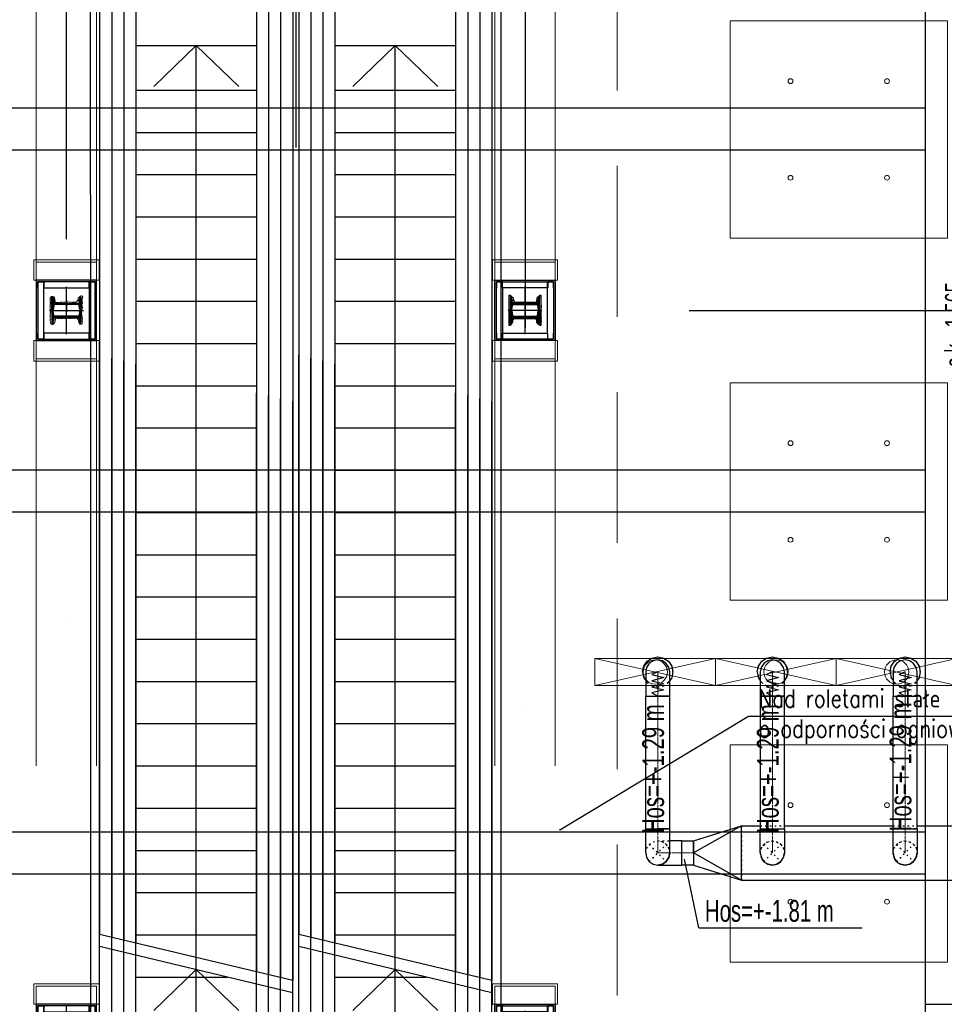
# Model space of a CAD drawing. Header units: centimetres. Extents: x -228435 to 46820, y -89367 to 152985.
# Tile 100 of 252: x -18828 to -11165, y 41250 to 49410. Entities that reach past the tile are written whole.
import ezdxf

# ---------------------------------------------------------------- set-up
doc = ezdxf.new("R2010")
doc.units = ezdxf.units.CM
doc.header["$LTSCALE"] = 50
doc.header["$PDMODE"] = 35
doc.header["$PDSIZE"] = 0.1
for name, pattern in [('Balustrady$0$DASHED', [0.75, 0.5, -0.25]), ('CADVENT_CENTERLINE', [9.9, 7.4, -1, 0.5, -1]), ('CADVENT_HIDDEN', [0.8, 0.25, -0.55]), ('DIVIDE', [31.75, 12.7, -6.35, 0, -6.35, 0, -6.35]), ('Kondygnacja  -0_5$0$HIDDEN', [9.525, 6.35, -3.175]), ('Kondygnacja  -0_5$0$HIDDEN2', [4.7625, 3.175, -1.5875]), ('Obudowy i okł. słupów$0$HIDDEN', [9.525, 6.35, -3.175]), ('Osie rzutów$0$DASHDOT2', [12.7, 6.35, -3.175, 0, -3.175]), ('Przekrój B-B$0$DASHDOT2', [12.7, 6.35, -3.175, 0, -3.175])]:
    doc.linetypes.add(name, pattern=pattern)
doc.layers.get('0').update_dxf_attribs({"color": 8})
doc.layers.get('DEFPOINTS').update_dxf_attribs({"color": 8})
for name, color, linetype in [('01-103-Went PP_poziom-0_5$0$L_Nawiew', 3, 'Continuous'), ('ARCH_INFO_OSIE', 8, 'Continuous'), ('ARCH_INFO_OSIE_IST', 8, 'Przekrój B-B$0$DASHDOT2'), ('ARCH_INFO_SCHODY_IST', 8, 'Continuous'), ('ARCH_SCHODY_IST', 8, 'Continuous'), ('ARCH_WIDOK_IST', 8, 'Continuous'), ('bgde-nawiewDETAILS', 1, 'Continuous'), ('bgde-nawiewEXP', 1, 'Continuous'), ('bgde-nawiewHIDDEN', 1, 'Continuous'), ('bgde-tekst', 7, 'Continuous'), ('D1$0$ARCH_INFO_OPISY', 8, 'Continuous'), ('Kondygnacja  -0_5$0$ARCH_INFO_OPISY', 8, 'Continuous'), ('Kondygnacja  -0_5$0$ARCH_INFO_SCHODY_IST', 8, 'Continuous'), ('Kondygnacja  -0_5$0$ARCH_KONSTR_POWYŻEJ RZUTU', 8, 'Kondygnacja  -0_5$0$HIDDEN'), ('Kondygnacja  -0_5$0$ARCH_KONSTR_POWYŻEJ RZUTU_IST', 8, 'Kondygnacja  -0_5$0$HIDDEN2'), ('Kondygnacja  -0_5$0$ARCH_SCHODY_IST', 8, 'Continuous'), ('Kondygnacja  -0_5$0$ARCH_STROP', 8, 'Continuous'), ('Kondygnacja -1$0$ARCH_STAL_IST', 8, 'Continuous'), ('Obudowy i okł. słupów$0$ARCH_GK', 8, 'Continuous'), ('Obudowy i okł. słupów$0$ARCH_PROFILE', 8, 'Continuous'), ('Osie rzutów$0$ARCH_INFO_OSIE_IST', 8, 'Osie rzutów$0$DASHDOT2'), ('Osie rzutów$0$ARCH_INFO_OSIE_OPISY_IST', 8, 'Continuous')]:
    doc.layers.add(name, color=color, linetype=linetype)
for name, color, linetype, lineweight in [('bgde-nawiewCEN', 7, 'Continuous', 13), ('bgde_nawiewnik', 11, 'Continuous', 5), ('Kondygnacja  -0_5$0$ARCH_INFO_WYMIARY', 8, 'Continuous', 9), ('Obudowy i okł. słupów$0$ARCH_hatch', 8, 'Continuous', 13), ('Obudowy i okł. słupów$0$ARCH_WIDOK', 8, 'Continuous', 13), ('SU Lampy kwadratowe  -05$0$ARCH_SUFITY_PODWIESZANE', 8, 'Continuous', 9)]:
    doc.layers.add(name, color=color, linetype=linetype, lineweight=lineweight)
doc.styles.add('Kondygnacja  -0_5$0$BIKTS', font='bikromsw.shx', dxfattribs={"width": 0.8})
doc.styles.add('Kondygnacja  -0_5$0$Romans', font='Romans.shx', dxfattribs={"width": 0.7})
doc.styles.add('Kondygnacja  -0_5$0$ROMANS-50-CM', font='romans.shx', dxfattribs={"width": 0.8, "height": 10})
doc.styles.add('Kondygnacja  -0_5$0$Standard', font='txt')
doc.dimstyles.new('Kondygnacja  -0_5$0$ISO-25', dxfattribs={"dimtxt": 2.5, "dimasz": 2.5, "dimexe": 1.25, "dimexo": 0.625, "dimtad": 1, "dimtxsty": 'Kondygnacja  -0_5$0$Standard', "dimcen": 2.5, "dimadec": 0, "dimazin": 0, "dimtfac": 1, "dimtmove": 0, "dimatfit": 3, "dimfxl": 0, "dimarcsym": 0})
doc.dimstyles.new('Kondygnacja  -0_5$0$Wymiary 1-100', dxfattribs={"dimtxt": 12, "dimasz": 10, "dimexe": 5, "dimexo": 0, "dimgap": 4, "dimtad": 1, "dimrnd": 0.5, "dimzin": 12, "dimdsep": 46, "dimtxsty": 'Kondygnacja  -0_5$0$Romans', "dimblk": 'Kondygnacja  -0_5$0$_Oblique', "dimcen": 10, "dimdle": 10, "dimclrt": 55, "dimazin": 0, "dimtfac": 1, "dimtmove": 1, "dimatfit": 3, "dimfxl": 0, "dimtolj": 1, "dimtzin": 0, "dimarcsym": 0})
pattern_1 = [(315, (-9168.25782, 10650.3877), (0.224506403, 0.224506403), [])]

# ---------------------------------------------------------------- blocks, each defined once
blk = doc.blocks.new('Osie rzutów')
at = {"layer": 'Osie rzutów$0$ARCH_INFO_OSIE_IST', "ltscale": 10}
for p, q in [((10460, 12510), (10460, 4623.26)), ((4436.04, 9200), (15156.54, 9200))]:
    blk.add_line(p, q, dxfattribs=at)
blk = doc.blocks.new('SU Lampy kwadratowe  -05')
at = {"layer": 'SU Lampy kwadratowe  -05$0$ARCH_SUFITY_PODWIESZANE'}
for points in [[(10820, 9440), (11000, 9440), (11000, 9260), (10820, 9260)], [(10820, 9140), (11000, 9140), (11000, 8960), (10820, 8960)], [(10820, 8840), (11000, 8840), (11000, 8660), (10820, 8660)]]:
    blk.add_lwpolyline(points, close=True, dxfattribs=at)
for centre in [(10870, 9390), (10950, 9390), (10870, 9310), (10950, 9310), (10870, 9090), (10950, 9090), (10870, 9010), (10950, 9010), (10870, 8790), (10950, 8790), (10870, 8710), (10950, 8710)]:
    blk.add_circle(centre, 2, dxfattribs=at)
blk = doc.blocks.new('Kondygnacja  -0_5$0$_Oblique')
at = {"color": 0, "linetype": 'ByBlock', "lineweight": -2}
blk.add_line((-0.5, -0.5), (0.5, 0.5), dxfattribs=at)
blk = doc.blocks.new('*D148')
at = {"layer": 'DEFPOINTS', "color": 0}
for p in [(-59190, 47690), (5862.4, 47690), (6190, 43700)]:
    blk.add_point(p, dxfattribs=at)
at = {"layer": 'Kondygnacja  -0_5$0$ARCH_INFO_WYMIARY', "color": 0, "lineweight": -2}
for p, q in [((5854.4, 47690), (5867.4, 47690)), ((5862.4, 43690), (5862.4, 47700)), ((5870.4, 43700), (5857.4, 43700))]:
    blk.add_line(p, q, dxfattribs=at)
at = {"layer": 'Kondygnacja  -0_5$0$ARCH_INFO_WYMIARY', "color": 0, "lineweight": -2, "xscale": 10, "yscale": 10, "zscale": 10}
for p, rotation in [((5862.4, 47690), 90), ((5862.4, 43700), 270)]:
    blk.add_blockref('Kondygnacja  -0_5$0$_Oblique', p, dxfattribs=dict(at, rotation=rotation))
at = {"layer": 'Kondygnacja  -0_5$0$ARCH_INFO_WYMIARY', "color": 55, "insert": (5852.4, 45695), "char_height": 12, "attachment_point": 5, "rotation": 90, "style": 'Kondygnacja  -0_5$0$Romans'}
blk.add_mtext('\\A1;3990', dxfattribs=at)
blk = doc.blocks.new('Kondygnacja  -0_5$0$_Dot')
at = {"color": 0, "linetype": 'ByBlock', "lineweight": -2}
blk.add_line((-0.5, 0), (-1, 0), dxfattribs=at)
at = {"color": 0, "linetype": 'ByBlock', "const_width": 0.5}
blk.add_lwpolyline([(-0.25, 0, 1), (0.25, 0, 1)], format="xyb", close=True, dxfattribs=at)
blk = doc.blocks.new('Kondygnacja  -0_5$0$konstrukcja istniejąca -0.5')
at = {"layer": 'Kondygnacja  -0_5$0$ARCH_KONSTR_POWYŻEJ RZUTU_IST', "ltscale": 10}
for points in [[(10982, 8625), (10982, 9775)], [(9938, 9367.89), (10982, 9367.89)], [(10982, 9332.89), (9938, 9332.89)], [(9938, 9067.89), (10982, 9067.89)], [(10982, 9032.89), (9938, 9032.89)], [(11138, 8575), (10982, 8575), (10982, 8625), (11138, 8625), (11138, 8575)]]:
    blk.add_lwpolyline(points, dxfattribs=at)
at = {"layer": 'Kondygnacja  -0_5$0$ARCH_KONSTR_POWYŻEJ RZUTU_IST', "ltscale": 10, "elevation": 0}
for points in [[(9938, 8767.89), (10982, 8767.89)], [(10982, 8732.89), (9938, 8732.89)]]:
    blk.add_lwpolyline(points, dxfattribs=at)
at = {"layer": 'Kondygnacja  -0_5$0$ARCH_KONSTR_POWYŻEJ RZUTU_IST', "style": 'Kondygnacja  -0_5$0$BIKTS', "width": 0.7}
blk.add_text('s.k. -1,565', height=16, rotation=90, dxfattribs=at).set_placement((11014.08, 9153.39))
blk = doc.blocks.new('pB słup')
at = {"layer": 'Kondygnacja -1$0$ARCH_STAL_IST'}
h = blk.add_hatch(dxfattribs=at)
h.set_pattern_fill('ANSI31', color=256, scale=0.1, angle=270, style=0)
h.set_pattern_definition(pattern_1)
edge = h.paths.add_edge_path()
edge.add_arc((24.9, 9.62), 0.87, 360, 442.02724)
edge.add_line((25.02, 10.48), (21.35, 11))
edge.add_arc((21.42, 11.51), 0.52, 180, 262.02724, ccw=False)
edge.add_line((20.9, 11.51), (20.9, 12))
edge.add_line((20.9, 12), (31.5, 12))
edge.add_line((31.5, 12), (31.5, 11.51))
edge.add_arc((30.98, 11.51), 0.52, -82.02724, 0, ccw=False)
edge.add_line((31.05, 11), (27.38, 10.48))
edge.add_arc((27.51, 9.62), 0.87, 97.97276, 180)
edge.add_line((26.64, 9.62), (26.64, -9.62))
edge.add_arc((27.51, -9.62), 0.87, 180, 262.02724)
edge.add_line((27.38, -10.48), (31.05, -11))
edge.add_arc((30.98, -11.51), 0.52, 0, 82.02724, ccw=False)
edge.add_line((31.5, -11.51), (31.5, -12))
edge.add_line((31.5, -12), (20.9, -12))
edge.add_line((20.9, -12), (20.9, -11.51))
edge.add_arc((21.42, -11.51), 0.52, 97.97276, 180, ccw=False)
edge.add_line((21.35, -11), (25.02, -10.48))
edge.add_arc((24.9, -9.62), 0.87, 277.97276, 360)
edge.add_line((25.76, -9.62), (25.76, 9.62))
h = blk.add_hatch(dxfattribs=at)
h.set_pattern_fill('ANSI31', color=256, scale=0.1, angle=270, style=0)
h.set_pattern_definition(pattern_1)
edge = h.paths.add_edge_path()
edge.add_arc((38.11, 9.62), 0.87, 97.97276, 180, ccw=False)
edge.add_line((37.98, 10.48), (41.65, 11))
edge.add_arc((41.58, 11.51), 0.52, 277.97276, 360)
edge.add_line((42.1, 11.51), (42.1, 12))
edge.add_line((42.1, 12), (31.5, 12))
edge.add_line((31.5, 12), (31.5, 11.51))
edge.add_arc((32.02, 11.51), 0.52, 180, 262.02724)
edge.add_line((31.95, 11), (35.62, 10.48))
edge.add_arc((35.5, 9.62), 0.87, 0, 82.02724, ccw=False)
edge.add_line((36.37, 9.62), (36.37, -9.62))
edge.add_arc((35.5, -9.62), 0.87, 277.97276, 360, ccw=False)
edge.add_line((35.62, -10.48), (31.95, -11))
edge.add_arc((32.02, -11.51), 0.52, 97.97276, 180)
edge.add_line((31.5, -11.51), (31.5, -12))
edge.add_line((31.5, -12), (42.1, -12))
edge.add_line((42.1, -12), (42.1, -11.51))
edge.add_arc((41.58, -11.51), 0.52, 360, 442.02724)
edge.add_line((41.65, -11), (37.98, -10.48))
edge.add_arc((38.11, -9.62), 0.87, 180, 262.02724, ccw=False)
edge.add_line((37.24, -9.62), (37.24, 9.62))
at = {"layer": 'Obudowy i okł. słupów$0$ARCH_hatch'}
h = blk.add_hatch(dxfattribs=at)
h.set_pattern_fill('AR-SAND', color=256, scale=0.01, style=0)
h.paths.add_polyline_path([(6.5, 25), (6.5, -25), (56.5, -25), (56.5, 25)])
h.paths.add_polyline_path([(55.25, 23.75), (55.25, -23.75), (7.75, -23.75), (7.75, 23.75)], flags=16)
at = {"layer": 'ARCH_INFO_OSIE', "linetype": 'DIVIDE', "ltscale": 0.1}
for points in [[(31.5, -14), (31.5, 14)], [(51.07, 0), (11.93, 0)], [(23.05, 0), (32.78, 0)]]:
    blk.add_lwpolyline(points, dxfattribs=at)
at = {"layer": 'Kondygnacja -1$0$ARCH_STAL_IST'}
for points in [[(25.76, 9.62, 0.37402), (25.02, 10.48), (21.35, 11, -0.37402), (20.9, 11.51), (20.9, 12), (31.5, 12), (31.5, 11.51, -0.37402), (31.05, 11), (27.38, 10.48, 0.37402), (26.64, 9.62), (26.64, -9.62, 0.37402), (27.38, -10.48), (31.05, -11, -0.37402), (31.5, -11.51), (31.5, -12), (20.9, -12), (20.9, -11.51, -0.37402), (21.35, -11), (25.02, -10.48, 0.37402), (25.76, -9.62)], [(37.24, 9.62, -0.37402), (37.98, 10.48), (41.65, 11, 0.37402), (42.1, 11.51), (42.1, 12), (31.5, 12), (31.5, 11.51, 0.37402), (31.95, 11), (35.62, 10.48, -0.37402), (36.37, 9.62), (36.37, -9.62, -0.37402), (35.62, -10.48), (31.95, -11, 0.37402), (31.5, -11.51), (31.5, -12), (42.1, -12), (42.1, -11.51, 0.37402), (41.65, -11), (37.98, -10.48, -0.37402), (37.24, -9.62)]]:
    blk.add_lwpolyline(points, format="xyb", close=True, dxfattribs=at)
at = {"layer": 'Obudowy i okł. słupów$0$ARCH_GK'}
for points in [[(6.5, -25), (56.5, -25), (56.5, 25), (6.5, 25)], [(7.75, -23.75), (55.25, -23.75), (55.25, 23.75), (7.75, 23.75)]]:
    blk.add_lwpolyline(points, close=True, dxfattribs=at)
at = {"layer": 'Obudowy i okł. słupów$0$ARCH_PROFILE'}
for points in [[(7.76, 22.16), (7.85, 22.25), (7.85, 22.75), (7.75, 22.85), (7.75, 23.75), (12.82, 23.75, -1), (12.82, 23.7), (7.8, 23.7), (7.8, 22.87), (7.9, 22.77), (7.9, 22.23), (7.8, 22.13), (7.8, 20.92), (7.9, 20.82), (7.9, 19.73), (7.8, 19.63), (7.8, 18.8), (12.82, 18.8, -1), (12.82, 18.75), (7.75, 18.75), (7.75, 19.65), (7.85, 19.75), (7.85, 20.8), (7.76, 20.89)], [(55.33, 22.16), (55.25, 22.25), (55.25, 22.75), (55.35, 22.85), (55.35, 23.75), (50.28, 23.75, 1), (50.28, 23.7), (55.3, 23.7), (55.3, 22.87), (55.2, 22.77), (55.2, 22.23), (55.3, 22.13), (55.3, 20.92), (55.2, 20.82), (55.2, 19.73), (55.3, 19.63), (55.3, 18.8), (50.28, 18.8, 1), (50.28, 18.75), (55.35, 18.75), (55.35, 19.65), (55.25, 19.75), (55.25, 20.8), (55.33, 20.89)], [(7.76, -22.16), (7.85, -22.25), (7.85, -22.75), (7.75, -22.85), (7.75, -23.75), (12.82, -23.75, 1), (12.82, -23.7), (7.8, -23.7), (7.8, -22.87), (7.9, -22.77), (7.9, -22.23), (7.8, -22.13), (7.8, -20.92), (7.9, -20.82), (7.9, -19.73), (7.8, -19.63), (7.8, -18.8), (12.82, -18.8, 1), (12.82, -18.75), (7.75, -18.75), (7.75, -19.65), (7.85, -19.75), (7.85, -20.8), (7.76, -20.89)], [(55.33, -22.16), (55.25, -22.25), (55.25, -22.75), (55.35, -22.85), (55.35, -23.75), (50.28, -23.75, -1), (50.28, -23.7), (55.3, -23.7), (55.3, -22.87), (55.2, -22.77), (55.2, -22.23), (55.3, -22.13), (55.3, -20.92), (55.2, -20.82), (55.2, -19.73), (55.3, -19.63), (55.3, -18.8), (50.28, -18.8, -1), (50.28, -18.75), (55.35, -18.75), (55.35, -19.65), (55.25, -19.75), (55.25, -20.8), (55.33, -20.89)]]:
    blk.add_lwpolyline(points, format="xyb", close=True, dxfattribs=at)
blk.add_lwpolyline([(50.25, -8.37), (50.25, -18.75), (12.85, -18.75), (12.85, 18.75), (50.25, 18.75), (50.25, -8.37)], dxfattribs=at)
at = {"layer": 'Obudowy i okł. słupów$0$ARCH_WIDOK'}
for points in [[(-10.5, -27), (6.5, -27), (6.5, 27), (-10.5, 27)], [(73.5, -27), (56.5, -27), (56.5, 27), (73.5, 27)]]:
    blk.add_lwpolyline(points, close=True, dxfattribs=at)
at = {"layer": 'Obudowy i okł. słupów$0$ARCH_WIDOK', "linetype": 'Obudowy i okł. słupów$0$HIDDEN'}
blk.add_lwpolyline([(71.5, -25), (71.5, 25), (-8.5, 25), (-8.5, -25)], close=True, dxfattribs=at)
at = {"layer": 'Obudowy i okł. słupów$0$ARCH_WIDOK'}
blk.add_lwpolyline([(37.73, -9.38, 0.520567), (37.73, -8.91, 0.520567), (37.73, -8.16, 0.520567), (37.73, -6.92, 0.520567), (37.73, -4.95, 0.520567), (37.73, -2.82, 0.520567), (37.73, -2.47, 0.520567), (37.73, -1.32, 0.520567), (37.73, -0.04, 0.520567), (37.73, 0.83, 0.520567), (37.73, 1.89, 0.520567), (37.73, 3.64, 0.520567), (37.73, 5.02, 0.520567), (37.73, 5.54, 0.520567), (37.73, 7.1, 0.520567), (37.73, 8.22, 0.520567), (37.73, 8.52, 0.520567), (37.73, 9.06, 0.520567), (38.39, 9.06, 0.520567), (38.39, 9.62, 0.520567), (39.17, 9.62, 0.520567), (39.17, 10.31, 0.520567), (40.18, 10.31, 0.520567), (41.11, 10.31, 0.391103), (41.8, 10.61, 0.097049), (42.38, 10.85, 0.466209), (42.81, 11.44, 0.695481), (42.74, 11.98, 0.486099), (42.81, 12.76, 0.35864), (41.85, 12.89, 0.520567), (40.68, 12.86, 0.520567), (39.91, 12.86, 0.520567), (38.8, 12.86, 0.520567), (37.52, 12.86, 0.520567), (36.51, 12.86, 0.520567), (36.51, 12.4, 0.520567), (35.25, 12.4, 0.520567), (34.27, 12.4, 0.520567), (33.73, 12.4, 0.520567), (32.86, 12.4, 0.520567), (32.11, 12.4, 0.520567), (31.32, 12.4, 0.520567), (30.58, 12.4, 0.630412), (28.2, 12.73, 0.291029), (26.08, 12.64, 0.793013), (24.54, 12.88, 0.148616), (22.09, 12.79, 0.285246), (20.52, 13.27, 1.165163), (19.83, 12.7, 1.326239), (19.84, 11.94, 0.520567), (19.84, 11, 0.520567), (20.91, 11, 0.520567), (20.91, 9.93, 0.520567), (22.7, 9.93, 0.520567), (23.52, 9.93, 0.520567), (23.52, 8.94, 0.520567), (24.97, 8.94, 0.520567), (24.98, 7.26, 0.520567), (25.02, 6.19, 0.520567), (24.89, 5.17, 0.520567), (24.87, 4.65, 0.520567), (25.04, 2.89, 0.520567), (24.98, 0.66, 0.520567), (25.04, -1.36, 0.520567), (25.04, -3.15, 0.520567), (25.06, -4.25, 0.520567), (25.21, -6.27, 0.520567), (25.14, -7.45, 0.520567), (25.1, -8.33, 0.520567), (25.06, -9.05, 0.520567), (24.91, -9.58, 0.520567), (23.82, -9.81, 0.520567), (22.6, -9.81, 0.520567), (21.78, -10.1, 0.520567), (20.85, -10.25, 0.520567), (20.32, -10.36, 0.520567), (20.22, -11.09, 0.520567), (20.24, -12.34, 0.520567), (21.21, -13.28, 0.520567), (21.99, -13.24, 0.520567), (22.91, -13.28, 0.520567), (24.22, -13.09, 0.520567), (25.44, -13.09, 0.520567), (26.76, -13.18, 0.520567), (28.83, -13.26, 0.520567), (30.05, -13.22, 0.520567), (31.5, -12.93, 0.520567), (32.47, -13.03, 0.520567), (33.96, -13.09, 0.520567), (35.72, -13.16, 0.520567), (37.01, -13.18, 0.520567), (39.18, -13.05, 0.520567), (41.18, -13.18, 0.520567), (42.5, -12.78, 0.520567), (42.97, -12.1, 0.520567), (42.84, -11.13, 0.520567), (42.29, -10.55, 0.520567), (41.6, -10, 0.520567), (40.36, -9.66, 0.520567), (39.39, -9.66, 0.520567)], format="xyb", close=True, dxfattribs=at)
blk = doc.blocks.new('schody połówka')
at = {"layer": 'ARCH_INFO_OSIE_IST', "ltscale": 2}
for p, q in [((0, -1811, -630), (0, 114.05, -630)), ((380, 21.01), (380, -1905.05))]:
    blk.add_line(p, q, dxfattribs=at)
at = {"layer": 'ARCH_INFO_SCHODY_IST'}
for points in [[(107.5, -1136.23), (107.5, -380.53), (72.29, -414.46)], [(107.5, -1140.58), (107.5, -380.53), (142.71, -414.46)], [(107.5, -1564.8), (107.5, -1146.23), (72.29, -1180.16)], [(107.5, -1564.8), (107.5, -1146.23), (142.71, -1180.16)]]:
    blk.add_lwpolyline(points, dxfattribs=at)
at = {"layer": 'ARCH_INFO_SCHODY_IST', "elevation": 0}
for points in [[(272.5, -1136.23), (272.5, -380.53), (237.29, -414.46)], [(272.5, -835.98), (272.5, -380.53), (307.71, -414.46)], [(272.5, -1564.8), (272.5, -1146.23), (237.29, -1180.16)], [(272.5, -1564.8), (272.5, -1146.23), (307.71, -1180.16)]]:
    blk.add_lwpolyline(points, dxfattribs=at)
at = {"layer": 'ARCH_SCHODY_IST'}
for p, q in [((37.5, -166.91), (37.5, -1119.46)), ((47.5, -166.91), (47.5, -1121.85)), ((167.5, -166.91), (167.5, -1150.6)), ((177.5, -166.91), (177.5, -1153)), ((202.5, -166.91), (202.5, -1119.46)), ((212.5, -166.91), (212.5, -1121.85)), ((332.5, -166.91), (332.5, -1150.6)), ((342.5, -166.91), (342.5, -1153)), ((27.5, -227.67), (27.5, -1117.06)), ((187.5, -227.67), (187.5, -1155.4)), ((192.5, -227.67), (192.5, -1117.06)), ((352.5, -227.67), (352.5, -1155.4)), ((57.5, -234.42), (57.5, -1124.25)), ((157.5, -234.42), (157.5, -1148.21)), ((222.5, -234.42), (222.5, -1124.25)), ((322.5, -234.42), (322.5, -1148.21)), ((57.5, -380.47), (157.5, -380.47)), ((222.5, -380.47), (322.5, -380.47)), ((57.5, -417.38), (157.5, -417.38)), ((222.5, -417.38), (322.5, -417.38)), ((57.5, -452.39), (157.5, -452.39)), ((222.5, -452.39), (322.5, -452.39)), ((57.5, -487.39), (157.5, -487.39)), ((222.5, -487.39), (322.5, -487.39)), ((57.5, -522.39), (157.5, -522.39)), ((222.5, -522.39), (322.5, -522.39)), ((57.5, -557.39), (157.5, -557.39)), ((222.5, -557.39), (322.5, -557.39)), ((57.5, -592.39), (157.5, -592.39)), ((222.5, -592.39), (322.5, -592.39)), ((57.5, -627.39), (157.5, -627.39)), ((222.5, -627.39), (322.5, -627.39)), ((57.5, -662.39), (157.5, -662.39)), ((222.5, -662.39), (322.5, -662.39)), ((57.5, -697.39), (157.5, -697.39)), ((222.5, -697.39), (322.5, -697.39)), ((57.5, -732.4), (157.5, -732.4)), ((222.5, -732.4), (322.5, -732.4)), ((57.5, -767.4), (157.5, -767.4)), ((222.5, -767.4), (322.5, -767.4)), ((57.5, -802.4), (157.5, -802.4)), ((222.5, -802.4), (322.5, -802.4)), ((57.5, -837.4), (157.5, -837.4)), ((222.5, -837.4), (322.5, -837.4)), ((57.5, -872.4), (157.5, -872.4)), ((222.5, -872.4), (322.5, -872.4)), ((57.5, -907.4), (157.5, -907.4)), ((222.5, -907.4), (322.5, -907.4)), ((57.5, -942.4), (157.5, -942.4)), ((222.5, -942.4), (322.5, -942.4)), ((57.5, -977.4), (157.5, -977.4)), ((222.5, -977.4), (322.5, -977.4)), ((57.5, -1012.41), (157.5, -1012.41)), ((222.5, -1012.41), (322.5, -1012.41)), ((57.5, -1047.41), (157.5, -1047.41)), ((222.5, -1047.41), (322.5, -1047.41)), ((57.5, -1082.41), (157.5, -1082.41)), ((222.5, -1082.41), (322.5, -1082.41)), ((27.5, -1614.5), (27.5, -1117.06)), ((187.5, -1155.4, 0), (27.5, -1117.06)), ((57.5, -1117.41), (157.5, -1117.41)), ((192.5, -1614.5), (192.5, -1117.06)), ((352.5, -1155.4, 0), (192.5, -1117.06)), ((222.5, -1117.41), (322.5, -1117.41)), ((187.5, -1165.4, 0), (27.5, -1127.06)), ((37.5, -1675.26), (37.5, -1129.46)), ((47.5, -1675.26), (47.5, -1131.85)), ((352.5, -1165.4, 0), (192.5, -1127.06)), ((202.5, -1675.26), (202.5, -1129.46)), ((212.5, -1675.26), (212.5, -1131.85)), ((57.5, -1607.76), (57.5, -1134.25)), ((222.5, -1607.76), (222.5, -1134.25)), ((157.5, -1607.76), (157.5, -1158.21)), ((187.5, -1614.5), (187.5, -1155.4)), ((222.5, -1152.41), (298.29, -1152.41, 0)), ((322.5, -1607.76), (322.5, -1158.21)), ((352.5, -1614.5), (352.5, -1155.4)), ((167.5, -1675.26), (167.5, -1160.6)), ((177.5, -1675.26), (177.5, -1163)), ((332.5, -1675.26), (332.5, -1160.6)), ((342.5, -1675.26), (342.5, -1163))]:
    blk.add_line(p, q, dxfattribs=at)
at = {"layer": 'ARCH_WIDOK_IST'}
for p, q in [((57.5, -1152.4), (133.29, -1152.4, 0)), ((57.5, -1152.41), (133.29, -1152.41, 0))]:
    blk.add_line(p, q, dxfattribs=at)
at = {"layer": 'Kondygnacja -1$0$ARCH_STAL_IST', "elevation": -630}
for points in [[(367, -599.99), (367, -587.42), (367.64, -587.42, -0.374036), (368.31, -588), (368.9, -592.2, 0.374036), (369.99, -593.16), (390.01, -593.16, 0.374036), (391.1, -592.2), (391.69, -588, -0.374036), (392.36, -587.42), (393, -587.42), (393, -599.99), (392.36, -599.99, -0.374036), (391.69, -599.41), (391.1, -595.21, 0.374036), (390.01, -594.26), (369.99, -594.26, 0.374036), (368.9, -595.21), (368.31, -599.41, -0.374036), (367.64, -599.99)], [(367, -612.56), (367, -599.99), (367.64, -599.99, -0.374036), (368.31, -600.57), (368.9, -604.77, 0.374036), (369.99, -605.72), (390.01, -605.72, 0.374036), (391.1, -604.77), (391.69, -600.57, -0.374036), (392.36, -599.99), (393, -599.99), (393, -612.56), (392.36, -612.56, -0.374036), (391.69, -611.98), (391.1, -607.78, 0.374036), (390.01, -606.83), (369.99, -606.83, 0.374036), (368.9, -607.78), (368.31, -611.98, -0.374036), (367.64, -612.56)]]:
    blk.add_lwpolyline(points, format="xyb", close=True, dxfattribs=at)
at = {"layer": 'Obudowy i okł. słupów$0$ARCH_WIDOK', "linetype": 'Obudowy i okł. słupów$0$HIDDEN', "ltscale": 3}
for p, q in [((-25, -24.99, -630), (-25, -1775, -630)), ((25, -24.99, -630), (25, -1775, -630)), ((355, -24.99, -630), (355, -1775, -630)), ((405, -24.99, -630), (405, -1775, -630))]:
    blk.add_line(p, q, dxfattribs=at)
at = {"layer": 'D1$0$ARCH_INFO_OPISY', "rotation": 270}
for p in [(0, -568.49, -630), (0, -1168.49)]:
    blk.add_blockref('pB słup', p, dxfattribs=at)
at = {"layer": 'D1$0$ARCH_INFO_OPISY', "xscale": -1, "rotation": 90}
for p in [(380, -568.49), (380, -1168.49, -630)]:
    blk.add_blockref('pB słup', p, dxfattribs=at)
blk = doc.blocks.new('*D212')
at = {"layer": 'DEFPOINTS', "color": 0}
for p in [(-30586.3, 81900), (-30681.1, 12489.5), (9064, 12489.5)]:
    blk.add_point(p, dxfattribs=at)
at = {"layer": 'Kondygnacja  -0_5$0$ARCH_INFO_WYMIARY', "color": 0, "lineweight": -2}
for p, q in [((-30673.1, 81900), (-30686.1, 81900)), ((-30681.1, 81910), (-30681.1, 12479.5)), ((-30673.1, 12489.5), (-30686.1, 12489.5))]:
    blk.add_line(p, q, dxfattribs=at)
at = {"layer": 'Kondygnacja  -0_5$0$ARCH_INFO_WYMIARY', "color": 0, "lineweight": -2, "xscale": 10, "yscale": 10, "zscale": 10}
for p, rotation in [((-30681.1, 81900), 90), ((-30681.1, 12489.5), 270)]:
    blk.add_blockref('Kondygnacja  -0_5$0$_Oblique', p, dxfattribs=dict(at, rotation=rotation))
at = {"layer": 'Kondygnacja  -0_5$0$ARCH_INFO_WYMIARY', "color": 55, "insert": (-30691.1, 47194.8), "char_height": 12, "attachment_point": 5, "rotation": 90, "style": 'Kondygnacja  -0_5$0$Romans'}
blk.add_mtext('\\A1;69410.5', dxfattribs=at)
blk = doc.blocks.new('*a488')
at = {"layer": 'bgde-tekst'}
blk.add_line((0, 0), (1352, 0), dxfattribs=at)
blk = doc.blocks.new('A$C066D7839')
at = {"layer": 'bgde_nawiewnik'}
for p, q in [((-50, -11.15), (-50, 11.15)), ((-50, 11.15), (50, 11.15)), ((-50, -11.15), (50, 11.15)), ((50, -11.15), (-50, 11.15)), ((50, 11.15), (50, -11.15)), ((50, -11.15), (-50, -11.15))]:
    blk.add_line(p, q, dxfattribs=at)
blk.add_circle((0, 0), 10, dxfattribs=at)

msp = doc.modelspace()

# ---------------------------------------------------------------- linework, layer by layer
at = {"linetype": 'Balustrady$0$DASHED', "lineweight": 20, "ltscale": 50, "elevation": -6300}
msp.add_lwpolyline([(-19219.601, 53823.486), (-13875.468, 53823.486), (-13875.468, 34373.387), (-19219.601, 34373.387)], close=True, dxfattribs=at)
at = {"layer": 'bgde-nawiewCEN', "linetype": 'CADVENT_CENTERLINE', "ltscale": 0.06}
for p, q in [((-13540.031, 44003.485), (-13540.031, 44003.959)), ((-13540.031, 44002.359), (-13540.031, 44003.485)), ((-13540.031, 44000.166), (-13540.031, 44002.359)), ((-13540.031, 43996.552), (-13540.031, 44000.166)), ((-13540.031, 43991.159), (-13540.031, 43996.552)), ((-13540.031, 43983.633), (-13540.031, 43991.159)), ((-13540.031, 43973.618), (-13540.031, 43983.633)), ((-12590.031, 44003.485), (-12590.031, 44003.959)), ((-12590.031, 44002.359), (-12590.031, 44003.485)), ((-12590.031, 44000.166), (-12590.031, 44002.359)), ((-12590.031, 43996.552), (-12590.031, 44000.166)), ((-12590.031, 43991.159), (-12590.031, 43996.552)), ((-12590.031, 43983.633), (-12590.031, 43991.159)), ((-12590.031, 43973.618), (-12590.031, 43983.633)), ((-11490.031, 44003.485), (-11490.031, 44003.959)), ((-11490.031, 44002.359), (-11490.031, 44003.485)), ((-11490.031, 44000.166), (-11490.031, 44002.359)), ((-11490.031, 43996.552), (-11490.031, 44000.166)), ((-11490.031, 43991.159), (-11490.031, 43996.552)), ((-11490.031, 43983.633), (-11490.031, 43991.159)), ((-11490.031, 43973.618), (-11490.031, 43983.633)), ((-13540.031, 43960.759), (-13540.031, 43973.618)), ((-13540.031, 43944.7), (-13540.031, 43960.759)), ((-13540.031, 43925.085), (-13540.031, 43944.7)), ((-13540.031, 43901.559), (-13540.031, 43925.085)), ((-13540.031, 43873.766), (-13540.031, 43901.559)), ((-12590.031, 43960.759), (-12590.031, 43973.618)), ((-12590.031, 43944.7), (-12590.031, 43960.759)), ((-12590.031, 43925.085), (-12590.031, 43944.7)), ((-12590.031, 43901.559), (-12590.031, 43925.085)), ((-12590.031, 43873.766), (-12590.031, 43901.559)), ((-11490.031, 43960.759), (-11490.031, 43973.618)), ((-11490.031, 43944.7), (-11490.031, 43960.759)), ((-11490.031, 43925.085), (-11490.031, 43944.7)), ((-11490.031, 43901.559), (-11490.031, 43925.085)), ((-11490.031, 43873.766), (-11490.031, 43901.559)), ((-13540.031, 43822.655), (-13540.031, 43873.766)), ((-13540.031, 43803.959), (-13540.031, 43822.655)), ((-12590.031, 43822.655), (-12590.031, 43873.766)), ((-12590.031, 43803.959), (-12590.031, 43822.655)), ((-11490.031, 43822.655), (-11490.031, 43873.766)), ((-11490.031, 43803.959), (-11490.031, 43822.655)), ((-13540.031, 42704.048), (-13540.031, 43803.959)), ((-12590.031, 42704.048), (-12590.031, 43803.959)), ((-11490.031, 42704.048), (-11490.031, 43803.959)), ((-13540.031, 42703.983), (-13540.031, 42503.983)), ((-12590.031, 42703.983), (-12590.031, 42503.983)), ((-11490.031, 42703.983), (-11490.031, 42503.983)), ((-13340.031, 42503.983), (-13540.031, 42503.983)), ((-13245.031, 42503.983), (-13340.031, 42503.983))]:
    msp.add_line(p, q, dxfattribs=at)
at = {"layer": 'bgde-nawiewDETAILS', "linetype": 'CADVENT_HIDDEN'}
for p, q in [((-13610.742, 42433.272), (-13469.321, 42574.694)), ((-13610.742, 42574.694), (-13469.321, 42433.272)), ((-12660.742, 42433.272), (-12519.321, 42574.694)), ((-12660.742, 42574.694), (-12519.321, 42433.272)), ((-11560.742, 42433.272), (-11419.321, 42574.694)), ((-11560.742, 42574.694), (-11419.321, 42433.272))]:
    msp.add_line(p, q, dxfattribs=at)
at = {"layer": 'bgde-nawiewEXP', "linetype": 'Continuous'}
for points in [[(-13665.031, 44003.959), (-13655.516, 44051.794), (-13628.42, 44092.347), (-13587.867, 44119.444), (-13540.031, 44128.959), (-13492.196, 44119.444), (-13451.643, 44092.347), (-13424.546, 44051.794), (-13415.031, 44003.959), (-13424.546, 43956.123), (-13440.031, 43932.949)], [(-12715.031, 44003.959), (-12705.516, 44051.794), (-12678.42, 44092.347), (-12637.867, 44119.444), (-12590.031, 44128.959), (-12542.196, 44119.444), (-12501.643, 44092.347), (-12474.546, 44051.794), (-12465.031, 44003.959), (-12474.546, 43956.123), (-12490.031, 43932.949)], [(-11615.031, 44003.959), (-11605.516, 44051.794), (-11578.42, 44092.347), (-11537.867, 44119.444), (-11490.031, 44128.959), (-11442.196, 44119.444), (-11401.643, 44092.347), (-11374.546, 44051.794), (-11365.031, 44003.959), (-11374.546, 43956.123), (-11390.031, 43932.949)], [(-13665.031, 44003.959), (-13655.516, 43956.123), (-13640.031, 43932.949)], [(-12715.031, 44003.959), (-12705.516, 43956.123), (-12690.031, 43932.949)], [(-11615.031, 44003.959), (-11605.516, 43956.123), (-11590.031, 43932.949)], [(-13640.031, 42704.048), (-13640.031, 43803.959), (-13501.763, 43803.959)], [(-13501.763, 43803.959), (-13540.031, 43803.959)], [(-13501.763, 42704.048), (-13440.031, 42704.048), (-13440.031, 43803.959), (-13501.763, 43803.959)], [(-13501.763, 43803.959), (-13469.321, 43803.959)], [(-11590.031, 42704.048), (-11590.031, 43803.959), (-11397.643, 43803.959)], [(-11397.643, 43803.959), (-11419.321, 43803.959)], [(-11397.643, 42704.048), (-11390.031, 42704.048), (-11390.031, 43803.959), (-11397.643, 43803.959)], [(-11397.643, 43803.959), (-11390.031, 43803.959)], [(-13640.031, 42704.048), (-13501.763, 42704.048)], [(-13640.031, 42503.983), (-13640.031, 42703.983), (-13501.763, 42703.983)], [(-13501.763, 42704.048), (-13540.031, 42704.048)], [(-13540.031, 42403.983), (-13501.763, 42411.595), (-13469.321, 42433.272), (-13447.643, 42465.715), (-13440.031, 42503.983), (-13440.031, 42703.983), (-13501.763, 42703.983)], [(-13501.763, 42703.983), (-13540.031, 42703.983)], [(-13501.763, 42703.983), (-13469.321, 42703.983)], [(-12845.031, 42278.983), (-12845.031, 42728.983), (-12845.031, 42728.983), (-12690.031, 42728.983)], [(-12690.031, 42503.983), (-12690.031, 42703.983), (-12490.031, 42703.983), (-12490.031, 42503.983), (-12494.563, 42481.203)], [(-12490.031, 42728.983), (-11590.031, 42728.983)], [(-11590.031, 42704.048), (-11397.643, 42704.048)], [(-11590.031, 42503.983), (-11590.031, 42703.983), (-11397.643, 42703.983)], [(-11397.643, 42704.048), (-11419.321, 42704.048)], [(-11397.643, 42703.983), (-11419.321, 42703.983)], [(-11397.643, 42703.983), (-11390.031, 42703.983), (-11390.031, 42503.983)], [(-11390.031, 42728.983), (-10367.431, 42728.983)], [(-13640.031, 42503.983), (-13632.419, 42465.715), (-13610.742, 42433.272), (-13578.3, 42411.595), (-13540.031, 42403.983), (-13340.031, 42403.983), (-13340.031, 42603.983), (-13440.031, 42603.983)], [(-13640.031, 42503.983), (-13632.419, 42465.715), (-13610.742, 42433.272), (-13578.3, 42411.595), (-13540.031, 42403.983), (-13501.763, 42411.595)], [(-13640.031, 42503.983), (-13632.419, 42465.715), (-13610.742, 42433.272), (-13578.3, 42411.595), (-13540.031, 42403.983), (-13501.763, 42411.595)], [(-13501.763, 42411.595), (-13469.321, 42433.272)], [(-12690.031, 42503.983), (-12682.419, 42465.715), (-12678.025, 42459.138)], [(-12690.031, 42503.983), (-12682.419, 42465.715), (-12660.742, 42433.272), (-12673.646, 42452.585)], [(-12689.426, 42492.996), (-12688.745, 42500.876)], [(-12689.426, 42492.996), (-12677.656, 42455.796), (-12662.708, 42438.018)], [(-12660.742, 42433.272), (-12628.3, 42411.595), (-12620.542, 42410.052)], [(-12660.742, 42433.272), (-12628.3, 42411.595), (-12590.031, 42403.983), (-12612.812, 42408.514)], [(-12657.635, 42431.986), (-12652.545, 42425.932), (-12617.918, 42407.95), (-12594.777, 42405.949)], [(-12590.031, 42403.983), (-12551.763, 42411.595), (-12519.321, 42433.272)], [(-12586.925, 42405.27), (-12579.045, 42404.588), (-12541.844, 42416.359), (-12524.067, 42431.307)], [(-12519.321, 42433.272), (-12551.763, 42411.595)], [(-12538.633, 42420.368), (-12519.321, 42433.272)], [(-12519.321, 42433.272), (-12538.633, 42420.368)], [(-12519.321, 42433.272), (-12497.643, 42465.715), (-12490.031, 42503.983)], [(-12519.321, 42433.272), (-12497.643, 42465.715), (-12496.1, 42473.472)], [(-12518.034, 42436.379), (-12511.98, 42441.469), (-12493.998, 42476.097), (-12491.997, 42499.237)], [(-11590.031, 42503.983), (-11582.419, 42465.715), (-11578.172, 42459.359)], [(-11590.031, 42503.983), (-11582.419, 42465.715), (-11560.742, 42433.272), (-11573.862, 42452.907)], [(-11589.464, 42493.345), (-11588.779, 42500.959)], [(-11589.464, 42493.345), (-11577.824, 42456.104), (-11562.69, 42437.976)], [(-11560.742, 42433.272), (-11528.3, 42411.595), (-11520.802, 42410.104)], [(-11560.742, 42433.272), (-11528.3, 42411.595), (-11490.031, 42403.983), (-11513.192, 42408.59)], [(-11557.718, 42432.02), (-11552.819, 42426.152), (-11518.255, 42408.048), (-11494.735, 42405.931)], [(-11490.031, 42403.983), (-11451.763, 42411.595), (-11419.321, 42433.272), (-11438.955, 42420.153)], [(-11487.007, 42405.236), (-11479.394, 42404.551), (-11442.152, 42416.19), (-11424.024, 42431.324)], [(-11419.321, 42433.272), (-11397.643, 42465.715), (-11390.031, 42503.983), (-11394.638, 42480.822)], [(-11419.321, 42433.272), (-11397.643, 42465.715), (-11396.152, 42473.212)], [(-11418.068, 42436.297), (-11412.2, 42441.196), (-11394.097, 42475.76), (-11391.98, 42499.279)], [(-13501.763, 42411.595), (-13540.031, 42403.983)], [(-13501.763, 42411.595), (-13540.031, 42403.983)], [(-12590.031, 42403.983), (-12551.763, 42411.595), (-12545.186, 42415.989)], [(-11490.031, 42403.983), (-11451.763, 42411.595), (-11445.407, 42415.842)], [(-12845.031, 42278.983), (-1249.931, 42278.983)]]:
    msp.add_lwpolyline(points, dxfattribs=at)
for points in [[(-13640.031, 43803.959), (-13440.031, 43803.959), (-13440.031, 44003.959), (-13447.643, 44042.227), (-13469.321, 44074.67), (-13501.763, 44096.347), (-13540.031, 44103.959), (-13578.3, 44096.347), (-13610.742, 44074.67), (-13632.419, 44042.227), (-13640.031, 44003.959), (-13640.031, 43822.655)], [(-12690.031, 43873.766), (-12690.031, 43803.959), (-12490.031, 43803.959), (-12490.031, 44003.959), (-12497.643, 44042.227), (-12519.321, 44074.67), (-12551.763, 44096.347), (-12590.031, 44103.959), (-12628.3, 44096.347), (-12660.742, 44074.67), (-12682.419, 44042.227), (-12690.031, 44003.959), (-12690.031, 43901.559)], [(-11590.031, 43803.959), (-11390.031, 43803.959), (-11390.031, 44003.959), (-11397.643, 44042.227), (-11419.321, 44074.67), (-11451.763, 44096.347), (-11490.031, 44103.959), (-11528.3, 44096.347), (-11560.742, 44074.67), (-11582.419, 44042.227), (-11590.031, 44003.959), (-11590.031, 43822.655)], [(-12690.031, 42704.048), (-12490.031, 42704.048), (-12490.031, 43803.959), (-12690.031, 43803.959)], [(-13245.031, 42503.983), (-13245.031, 42603.983), (-12845.031, 42728.983)], [(-13340.031, 42403.983), (-13340.031, 42603.983), (-13245.031, 42603.983), (-13245.031, 42403.983)], [(-13501.763, 42411.595), (-13469.321, 42433.272), (-13447.643, 42465.715), (-13440.031, 42503.983), (-13447.643, 42465.715), (-13469.321, 42433.272)], [(-13245.031, 42403.983), (-12845.031, 42278.983), (-13245.031, 42503.983), (-13245.031, 42411.595)]]:
    msp.add_lwpolyline(points, close=True, dxfattribs=at)
at = {"layer": 'bgde-nawiewEXP'}
for points in [[(-13540.031, 44003.959), (-13590.031, 43982.661), (-13490.031, 43957.299), (-13590.031, 43932.079), (-13490.031, 43906.794), (-13590.031, 43881.259), (-13490.031, 43855.9), (-13590.031, 43830.441), (-13540.031, 43803.959)], [(-12590.031, 44003.959), (-12640.031, 43982.661), (-12540.031, 43957.299), (-12640.031, 43932.079), (-12540.031, 43906.794), (-12640.031, 43881.259), (-12540.031, 43855.9), (-12640.031, 43830.441), (-12590.031, 43803.959)], [(-11490.031, 44003.959), (-11540.031, 43982.661), (-11440.031, 43957.299), (-11540.031, 43932.079), (-11440.031, 43906.794), (-11540.031, 43881.259), (-11440.031, 43855.9), (-11540.031, 43830.441), (-11490.031, 43803.959)]]:
    msp.add_lwpolyline(points, dxfattribs=at)
at = {"layer": 'bgde-nawiewHIDDEN', "linetype": 'CADVENT_HIDDEN'}
for points in [[(-13665.031, 44003.959), (-13655.516, 44051.794), (-13628.42, 44092.347), (-13587.867, 44119.444), (-13540.031, 44128.959), (-13492.196, 44119.444), (-13451.643, 44092.347), (-13424.546, 44051.794), (-13415.031, 44003.959), (-13424.546, 43956.123), (-13451.643, 43915.571), (-13492.196, 43888.474), (-13540.031, 43878.959), (-13587.867, 43888.474), (-13628.42, 43915.571), (-13587.867, 43888.474), (-13540.031, 43878.959), (-13492.196, 43888.474), (-13451.643, 43915.571), (-13440.031, 43932.949)], [(-12715.031, 44003.959), (-12705.516, 44051.794), (-12678.42, 44092.347), (-12637.867, 44119.444), (-12590.031, 44128.959), (-12542.196, 44119.444), (-12501.643, 44092.347), (-12474.546, 44051.794), (-12465.031, 44003.959), (-12474.546, 43956.123), (-12501.643, 43915.571), (-12542.196, 43888.474), (-12590.031, 43878.959), (-12637.867, 43888.474), (-12678.42, 43915.571), (-12637.867, 43888.474), (-12590.031, 43878.959), (-12542.196, 43888.474), (-12501.643, 43915.571), (-12490.031, 43932.949)], [(-11615.031, 44003.959), (-11605.516, 44051.794), (-11578.42, 44092.347), (-11537.867, 44119.444), (-11490.031, 44128.959), (-11442.196, 44119.444), (-11401.643, 44092.347), (-11374.546, 44051.794), (-11365.031, 44003.959), (-11374.546, 43956.123), (-11401.643, 43915.571), (-11442.196, 43888.474), (-11490.031, 43878.959), (-11537.867, 43888.474), (-11578.42, 43915.571), (-11537.867, 43888.474), (-11490.031, 43878.959), (-11442.196, 43888.474), (-11401.643, 43915.571), (-11390.031, 43932.949)], [(-13665.031, 44003.959), (-13655.516, 43956.123), (-13628.42, 43915.571), (-13640.031, 43932.949)], [(-12715.031, 44003.959), (-12705.516, 43956.123), (-12678.42, 43915.571), (-12690.031, 43932.949)], [(-11615.031, 44003.959), (-11605.516, 43956.123), (-11578.42, 43915.571), (-11590.031, 43932.949)], [(-12845.031, 42728.983), (-12845.031, 42278.983)], [(-12690.031, 42728.983), (-12490.031, 42728.983)], [(-11590.031, 42728.983), (-11390.031, 42728.983)], [(-13640.031, 42503.983), (-13632.419, 42542.251), (-13610.742, 42574.694), (-13578.3, 42596.371), (-13540.031, 42603.983), (-13440.031, 42603.983)], [(-13640.031, 42503.983), (-13632.419, 42542.251), (-13610.742, 42574.694), (-13578.3, 42596.371), (-13540.031, 42603.983), (-13501.763, 42596.371), (-13469.321, 42574.694), (-13447.643, 42542.251), (-13440.031, 42503.983), (-13447.643, 42542.251), (-13469.321, 42574.694), (-13501.763, 42596.371), (-13540.031, 42603.983)], [(-12690.031, 42503.983), (-12682.419, 42542.251), (-12660.742, 42574.694), (-12628.3, 42596.371), (-12590.031, 42603.983), (-12551.763, 42596.371), (-12519.321, 42574.694), (-12497.643, 42542.251), (-12490.031, 42503.983)], [(-12688.745, 42500.876), (-12686.064, 42531.869), (-12668.083, 42566.497), (-12638.218, 42591.607), (-12601.018, 42603.378), (-12562.145, 42600.016), (-12527.517, 42582.034), (-12502.407, 42552.17), (-12490.637, 42514.97), (-12491.997, 42499.237)], [(-11590.031, 42503.983), (-11582.419, 42542.251), (-11560.742, 42574.694), (-11528.3, 42596.371), (-11490.031, 42603.983), (-11451.763, 42596.371), (-11419.321, 42574.694), (-11397.643, 42542.251), (-11390.031, 42503.983)], [(-11588.779, 42500.959), (-11585.966, 42532.206), (-11567.863, 42566.771), (-11537.911, 42591.776), (-11500.669, 42603.416), (-11461.808, 42599.918), (-11427.244, 42581.815), (-11402.239, 42551.862), (-11390.599, 42514.621), (-11391.98, 42499.279)], [(-12678.025, 42459.138), (-12673.646, 42452.585)], [(-12662.708, 42438.018), (-12657.635, 42431.986)], [(-12524.067, 42431.307), (-12518.034, 42436.379)], [(-12496.1, 42473.472), (-12494.563, 42481.203)], [(-11578.172, 42459.359), (-11573.862, 42452.907)], [(-11562.69, 42437.976), (-11557.718, 42432.02)], [(-11424.024, 42431.324), (-11418.068, 42436.297)], [(-11396.152, 42473.212), (-11394.638, 42480.822)], [(-12620.542, 42410.052), (-12612.812, 42408.514)], [(-12594.777, 42405.949), (-12586.925, 42405.27)], [(-12545.186, 42415.989), (-12538.633, 42420.368)], [(-11520.802, 42410.104), (-11513.192, 42408.59)], [(-11494.735, 42405.931), (-11487.007, 42405.236)], [(-11445.407, 42415.842), (-11438.955, 42420.153)]]:
    msp.add_lwpolyline(points, dxfattribs=at)
at = {"layer": 'bgde-tekst'}
msp.add_lwpolyline([(-13199.004, 41884.254), (-13319.413, 42453.45), (-13319.413, 42453.45)], dxfattribs=at)
at = {"layer": 'bgde-tekst', "elevation": 1920}
msp.add_lwpolyline([(-13199.004, 41884.254), (-13319.413, 42453.45), (-13319.413, 42453.45)], dxfattribs=at)
at = {"layer": 'Kondygnacja  -0_5$0$ARCH_INFO_SCHODY_IST'}
msp.add_lwpolyline([(-17365, 37491.037), (-17365, 49194.742), (-17717.143, 48855.417)], dxfattribs=at)
at = {"layer": 'Kondygnacja  -0_5$0$ARCH_INFO_SCHODY_IST', "elevation": 0}
msp.add_lwpolyline([(-15715, 37491.037), (-15715, 49194.742), (-16067.143, 48855.417)], dxfattribs=at)
at = {"layer": 'Kondygnacja  -0_5$0$ARCH_SCHODY_IST'}
for p, q in [((-18165, 36854.984), (-18165, 46629.519)), ((-18065, 36247.409, 0), (-18065, 46605.561, 0)), ((-16515, 36854.984), (-16515, 46629.519)), ((-16415, 36247.409, 0), (-16415, 46605.561, 0)), ((-17965, 36247.409, 0), (-17965, 46581.603, 0)), ((-17865, 36922.431), (-17865, 46557.644)), ((-16315, 36247.409, 0), (-16315, 46581.603, 0)), ((-16215, 36922.431), (-16215, 46557.644)), ((-16865, 36922.431), (-16865, 46318.061)), ((-16765, 36247.409, 0), (-16765, 46294.103, 0)), ((-16665, 36247.409, 0), (-16665, 46270.144, 0)), ((-15215, 36922.431), (-15215, 46318.061)), ((-15115, 36247.409, 0), (-15115, 46294.103, 0)), ((-15015, 36247.409, 0), (-15015, 46270.144, 0)), ((-16565, 36854.984, 0), (-16565, 46246.186, 0)), ((-14915, 36854.984, 0), (-14915, 46246.186, 0))]:
    msp.add_line(p, q, dxfattribs=at)
at = {"layer": 'Kondygnacja  -0_5$0$ARCH_STROP'}
msp.add_lwpolyline([(-18240, 52125), (-14840, 52125), (-14840, 35465), (-18235, 35465)], close=True, dxfattribs=at)

# ---------------------------------------------------------------- block references
at = {"xscale": 10, "yscale": 10, "zscale": 10}
msp.add_blockref('schody połówka', (-18440, 53000.042), dxfattribs=at)
at = {"layer": '01-103-Went PP_poziom-0_5$0$L_Nawiew', "xscale": -10, "yscale": 10, "zscale": 10, "rotation": 180}
for p in [(-13560.036, 44003.959, -359.816), (-12560.036, 44003.959, -359.816), (-11560.036, 44003.959, -359.816)]:
    msp.add_blockref('A$C066D7839', p, dxfattribs=at)
at = {"layer": 'bgde-tekst'}
for p in [(-13199.004, 41884.254), (-13199.004, 41884.254, 1920)]:
    msp.add_blockref('*a488', p, dxfattribs=at)
at = {"layer": 'Kondygnacja  -0_5$0$ARCH_KONSTR_POWYŻEJ RZUTU', "xscale": 10, "yscale": 10, "zscale": 10}
msp.add_blockref('Kondygnacja  -0_5$0$konstrukcja istniejąca -0.5', (-121140, -45000), dxfattribs=at)
at = {"layer": 'Osie rzutów$0$ARCH_INFO_OSIE_OPISY_IST', "xscale": 10, "yscale": 10, "zscale": 10}
msp.add_blockref('Osie rzutów', (-121140, -45000), dxfattribs=at)
at = {"layer": 'SU Lampy kwadratowe  -05$0$ARCH_SUFITY_PODWIESZANE', "xscale": 10, "yscale": 10, "zscale": 10}
msp.add_blockref('SU Lampy kwadratowe  -05', (-121140, -45000), dxfattribs=at)

# ---------------------------------------------------------------- texts
at = {"layer": 'bgde-tekst', "width": 0.7}
for p in [(-13488.263, 42668.539, -172.959), (-12538.263, 42668.539, -172.959), (-11438.263, 42683.973, -172.959)]:
    msp.add_text('Hos=+-1.29 m ', height=180, rotation=90, dxfattribs=at).set_placement(p)
for p in [(-13149.004, 41934.254), (-13149.004, 41934.254, 1920)]:
    msp.add_text('Hos=+-1.81 m ', height=180, dxfattribs=at).set_placement(p)
at = {"layer": 'Kondygnacja  -0_5$0$ARCH_INFO_OPISY', "insert": (-12703.722, 43859.791), "char_height": 150, "width": 3005.23275, "attachment_point": 1, "style": 'Kondygnacja  -0_5$0$ROMANS-50-CM'}
msp.add_mtext('Nad roletami stałe przegrody\\Po odporności ogniowej EI60', dxfattribs=at)

# ---------------------------------------------------------------- dimensions: what is measured, and where the dimension line sits
at = {"layer": 'Kondygnacja  -0_5$0$ARCH_INFO_WYMIARY'}
for base, p1, p2, picture, middle in [((-30681.114, 12489.5), (-30586.301, 81900), (9064, 12489.5), '*D212', (-30691.114, 47194.75)), ((5862.405, 47690), (6190, 43700), (-59190, 47690), '*D148', (5852.405, 45695))]:
    dim = msp.add_linear_dim(base=base, p1=p1, p2=p2, angle=90, dimstyle='Kondygnacja  -0_5$0$Wymiary 1-100', dxfattribs=at)
    dim.commit()
    dim.dimension.update_dxf_attribs({"geometry": picture, "text_midpoint": middle})

# ---------------------------------------------------------------- leaders
at = {"layer": 'Kondygnacja  -0_5$0$ARCH_INFO_OPISY'}
msp.add_leader([(-14352.478, 42696.621), (-12786.938, 43636.687), (-9956.274, 43636.687)], dimstyle='Kondygnacja  -0_5$0$ISO-25', override={"dimscale": 5, "dimasz": 2, "dimtad": 0, "dimldrblk": 'Kondygnacja  -0_5$0$_Dot'}, dxfattribs=at)

doc.saveas('drawing.dxf')
